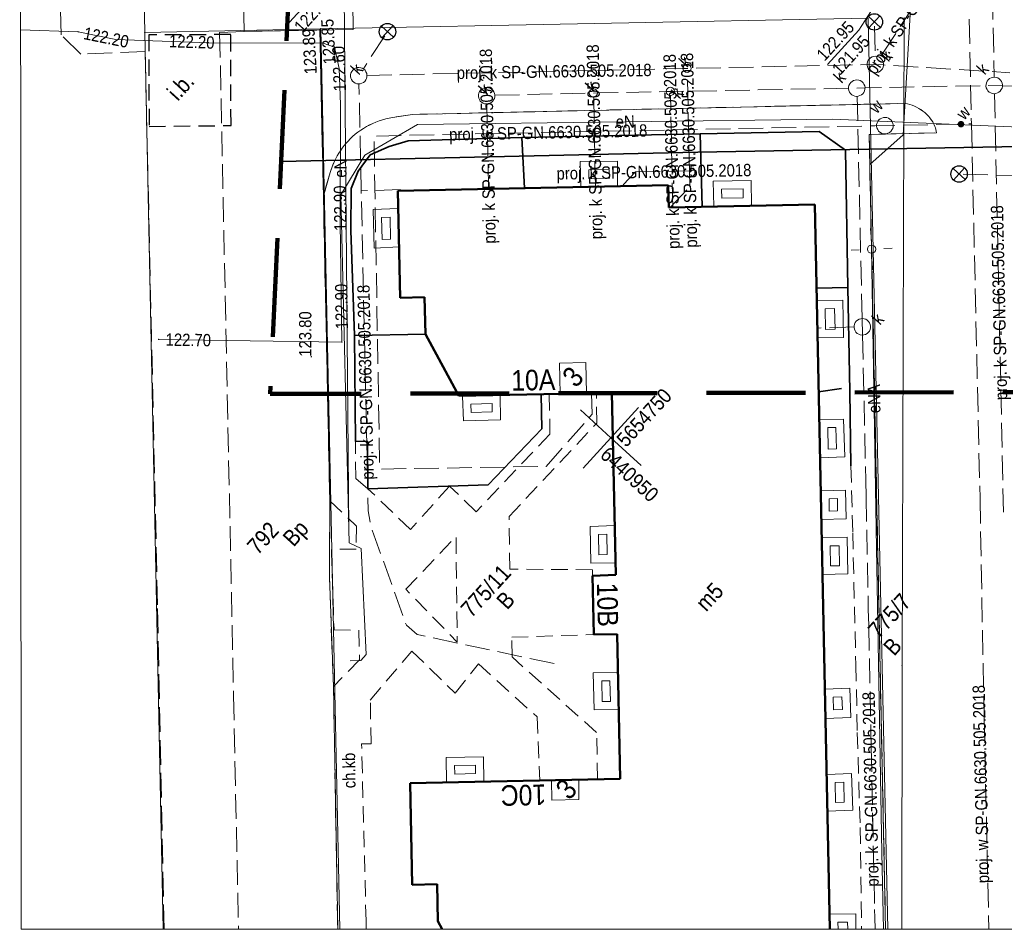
# Model space of a CAD drawing. Header units: metres. Extents: x 0 to 6446955, y 0 to 5658558.
# Tile 124 of 188: x 6441511 to 6441570, y 5654212 to 5654267. Entities that reach past the tile are written whole.
import ezdxf
from ezdxf.enums import TextEntityAlignment as Align

# ---------------------------------------------------------------- set-up
doc = ezdxf.new("R2010")
doc.units = ezdxf.units.M
doc.header["$MEASUREMENT"] = 0
for name, pattern in [('1.0_0.5', [1.5, 1, -0.5]), ('1.5_0.5', [2, 1.5, -0.5]), ('2', [0.9, 0.6, -0.3]), ('219-500', [0]), ('PRZER2-1', [3, 2, -1]), ('PRZER3-1', [4, 3, -1]), ('PTTL', [1.5, 1, -0.5])]:
    doc.linetypes.add(name, pattern=pattern)
doc.layers.get('0').update_dxf_attribs({"color": 2, "linetype": 'CONTINUOUS', "lineweight": 5})
for name, color, linetype, lineweight in [('1ramki', 7, 'PRZER2-1', 18), ('Warstwa 63', 7, 'CONTINUOUS', 0), ('z - kartowanie', 1, 'CONTINUOUS', 5), ('z - MPZT', 121, 'PRZER3-1', 18), ('z - symbole dodatkowe', 1, 'CONTINUOUS', 5)]:
    doc.layers.add(name, color=color, linetype=linetype, lineweight=lineweight)
for name, color, linetype in [('203-punkt graniczny', 7, 'CONTINUOUS'), ('210-oznaczenie konturu użytku gruntowego', 7, 'CONTINUOUS'), ('211-numer działki ewidencyjnej', 7, 'CONTINUOUS'), ('218-kontur użytku gruntowego', 7, 'CONTINUOUS'), ('219-działka ewidencyjna', 7, 'CONTINUOUS'), ('238-Punkt adresowy budynku', 7, 'CONTINUOUS'), ('312-budynek ewidencyjny', 7, 'CONTINUOUS'), ('312-oznaczenie budynku ewidencyjnego-Atr117', 7, 'CONTINUOUS'), ('320-blok - kondygnacja nadziemna', 7, 'CONTINUOUS'), ('320-blok - kondygnacja nadziemna-Atr25', 7, 'CONTINUOUS'), ('chodnik', 7, 'CONTINUOUS'), ('chodnik-Atr17', 7, 'CONTINUOUS'), ('jezdnia', 7, 'CONTINUOUS'), ('krawężnik', 7, 'CONTINUOUS'), ('latarnia', 7, 'CONTINUOUS'), ('ogrodzenie trwałe', 7, 'CONTINUOUS'), ('pikieta sztuczna', 7, 'CONTINUOUS'), ('pikieta sztuczna-Atr2', 7, 'CONTINUOUS'), ('przewód elektroenergetyczny podziemny', 7, 'CONTINUOUS'), ('przewód elektroenergetyczny podziemny-Atr1', 7, 'CONTINUOUS'), ('przewód kanalizacyjny - ob. projektowany', 7, 'CONTINUOUS'), ('przewód kanalizacyjny - ob. projektowany-Atr1', 7, 'CONTINUOUS'), ('przewód telekomunikacyjny podziemny', 7, 'CONTINUOUS'), ('przewód wodociągowy - ob. projektowany', 7, 'CONTINUOUS'), ('przewód wodociągowy - ob. projektowany-Atr1', 7, 'CONTINUOUS'), ('rzedna', 7, 'CONTINUOUS'), ('rzedna-Atr2', 7, 'CONTINUOUS'), ('rzedna-Atr3', 7, 'CONTINUOUS'), ('studnia kanalizacyjna - ob. projektowany', 7, 'CONTINUOUS'), ('studnia kanalizacyjna - ob. projektowany-Atr17', 7, 'CONTINUOUS'), ('taras', 7, 'CONTINUOUS'), ('wodociągowe urządzenie techniczne - ob. projektowany', 7, 'CONTINUOUS'), ('wodociągowe urządzenie techniczne - ob. projektowany-Atr17', 7, 'CONTINUOUS'), ('wylot kanału - ob. projektowany', 7, 'CONTINUOUS'), ('Zakres', 7, 'CONTINUOUS'), ('zasuwa lub zawór - ob. projektowany', 7, 'CONTINUOUS'), ('zasuwa lub zawór - ob. projektowany-Atr17', 7, 'CONTINUOUS')]:
    doc.layers.add(name, color=color, linetype=linetype)
doc.styles.add('MapaZas', font='geodezja.shx', dxfattribs={"width": 0.9})
doc.linetypes.add('902-500', pattern='A,3.75,0,[1,ksztalty.shx,S=0.5,R=0,X=0,Y=0],3.75', length=7.5)
doc.linetypes.add('NLZ', pattern='A,3,-1,[35,msgB.shx,S=0.008,R=0,X=-0.5,Y=0],3', length=7)

# ---------------------------------------------------------------- blocks, each defined once
blk = doc.blocks.new('203')
at = {"linetype": 'Continuous', "lineweight": 0}
h = blk.add_hatch(color=0, dxfattribs=at)
edge = h.paths.add_edge_path()
edge.add_arc((0, 0), 0.045, 0, 360)
blk = doc.blocks.new('PW01')
at = {"linetype": 'Continuous', "lineweight": 13}
h = blk.add_hatch(color=0, dxfattribs=at)
edge = h.paths.add_edge_path()
edge.add_arc((0, 0), 0.045, 0, 360)
blk = doc.blocks.new('SM01')
at = {"color": 0, "linetype": 'Continuous', "lineweight": 13}
for p, q in [((-0.53, 0.531), (-0.883, 0.884)), ((0.531, 0.531), (0.884, 0.884)), ((-0.53, -0.53), (-0.883, -0.883)), ((0.531, -0.53), (0.884, -0.883))]:
    blk.add_line(p, q, dxfattribs=at)
blk.add_circle((0, 0), 0.25, dxfattribs=at)
blk = doc.blocks.new('US15')
at = {"color": 0, "linetype": 'Continuous', "lineweight": 13}
blk.add_circle((0, 0), 0.25, dxfattribs=at)
blk = doc.blocks.new('SUKE')
at = {"color": 0, "linetype": 'Continuous'}
for p, q in [((-0.5, 0), (0.5, 0)), ((0, 0.5), (0, -0.5))]:
    blk.add_line(p, q, dxfattribs=at)
blk.add_circle((-0.001, -0.001), 0.5, dxfattribs=at)
blk = doc.blocks.new('US25')
at = {"linetype": 'Continuous', "lineweight": 0}
h = blk.add_hatch(color=0, dxfattribs=at)
edge = h.paths.add_edge_path()
edge.add_arc((0, 0), 0.2, 0, 360)

msp = doc.modelspace()

# ---------------------------------------------------------------- linework, layer by layer
at = {"color": 0, "lineweight": 13}
for p, q in [((6441546.524, 5654241.7), (6441544.68, 5654243.389)), ((6441546.524, 5654241.7), (6441544.68, 5654243.389)), ((6441544.836, 5654239.856), (6441548.213, 5654243.544)), ((6441544.836, 5654239.856), (6441548.213, 5654243.544)), ((6441544.836, 5654239.856), (6441548.213, 5654243.544)), ((6441544.836, 5654239.856), (6441548.213, 5654243.544)), ((6441548.368, 5654240.012), (6441546.524, 5654241.7)), ((6441548.368, 5654240.012), (6441546.524, 5654241.7))]:
    msp.add_line(p, q, dxfattribs=at)
at = {"layer": '1ramki', "color": 0, "linetype": 'Continuous', "lineweight": 18, "flags": 128}
msp.add_lwpolyline([(6441510.604, 5654351.84), (6441940.534, 5654351.84), (6441940.63, 5654211.832), (6441510.701, 5654211.832)], close=True, dxfattribs=at)
msp.add_lwpolyline([(6441510.604, 5654351.84), (6441940.534, 5654351.84), (6441940.63, 5654211.832), (6441510.701, 5654211.832)], close=True, dxfattribs=at)
at = {"layer": '218-kontur użytku gruntowego', "color": 3, "linetype": 'Continuous', "lineweight": 13, "flags": 128}
for points in [[(6441528.896, 5654266.546), (6441562.169, 5654267.183)], [(6441562.169, 5654267.183), (6441528.896, 5654266.546)]]:
    msp.add_lwpolyline(points, dxfattribs=at)
at = {"layer": '218-kontur użytku gruntowego', "color": 3, "linetype": 'Continuous', "lineweight": 13}
for points in [[(6441530.065, 5654211.832), (6441528.896, 5654266.546)], [(6441528.896, 5654266.546), (6441530.065, 5654211.832)]]:
    msp.add_lwpolyline(points, dxfattribs=at)
at = {"layer": '219-działka ewidencyjna', "color": 3, "linetype": '219-500', "lineweight": 13, "flags": 128}
for points in [[(6441518.204, 5654266.33), (6441518.123, 5654270.24)], [(6441562.169, 5654267.183), (6441528.896, 5654266.546)], [(6441564.347, 5654267.237), (6441564.228, 5654227.85)], [(6441518.204, 5654266.33), (6441528.896, 5654266.546)]]:
    msp.add_lwpolyline(points, dxfattribs=at)
at = {"layer": '219-działka ewidencyjna', "color": 3, "linetype": '219-500', "lineweight": 13}
for points in [[(6441563.364, 5654211.832), (6441562.169, 5654267.183)], [(6441518.204, 5654266.33), (6441519.315, 5654211.832)], [(6441530.065, 5654211.832), (6441528.896, 5654266.546)], [(6441564.228, 5654227.85), (6441564.211, 5654211.832)]]:
    msp.add_lwpolyline(points, dxfattribs=at)
at = {"layer": '312-budynek ewidencyjny', "color": 7, "linetype": 'Continuous', "lineweight": 50, "flags": 128}
for points in [[(6441533.584, 5654256.695), (6441550.01, 5654257.043)], [(6441533.728, 5654250.203), (6441533.584, 5654256.695)], [(6441550.01, 5654257.043), (6441550.056, 5654255.686)], [(6441550.056, 5654255.686), (6441558.916, 5654255.871)], [(6441535.213, 5654250.241), (6441533.728, 5654250.203)], [(6441535.262, 5654247.999), (6441535.213, 5654250.241)], [(6441537.282, 5654244.238), (6441535.262, 5654247.999)], [(6441546.595, 5654244.428), (6441537.282, 5654244.238)], [(6441546.835, 5654233.362), (6441546.595, 5654244.428)], [(6441545.422, 5654233.314), (6441546.835, 5654233.362)], [(6441545.501, 5654229.743), (6441545.422, 5654233.314)], [(6441546.908, 5654229.77), (6441545.501, 5654229.743)], [(6441547.09, 5654220.98), (6441546.908, 5654229.77)], [(6441534.341, 5654220.708), (6441547.09, 5654220.98)], [(6441534.464, 5654214.535), (6441534.341, 5654220.708)], [(6441535.97, 5654214.566), (6441534.464, 5654214.535)], [(6441536.012, 5654212.331), (6441535.97, 5654214.566)]]:
    msp.add_lwpolyline(points, dxfattribs=at)
at = {"layer": '312-budynek ewidencyjny', "color": 7, "linetype": 'Continuous', "lineweight": 50}
for points in [[(6441558.916, 5654255.871), (6441559.839, 5654211.832)], [(6441536.28, 5654211.832), (6441536.012, 5654212.331)]]:
    msp.add_lwpolyline(points, dxfattribs=at)
at = {"layer": '320-blok - kondygnacja nadziemna', "color": 7, "linetype": 'Continuous', "lineweight": 13, "flags": 128}
for points in [[(6441545.007, 5654246.262), (6441543.416, 5654246.228), (6441543.456, 5654244.361), (6441545.047, 5654244.396)], [(6441544.573, 5654220.926), (6441542.925, 5654220.888), (6441542.95, 5654219.686), (6441544.591, 5654219.716)]]:
    msp.add_lwpolyline(points, close=True, dxfattribs=at)
at = {"layer": 'chodnik', "color": 7, "linetype": '1.0_0.5', "lineweight": 13}
for points in [[(6441563.221, 5654211.832), (6441562.226, 5654260.122), (6441566.319, 5654260.225), (6441566.301, 5654260.323), (6441566.282, 5654260.421), (6441566.25, 5654260.519), (6441566.217, 5654260.616), (6441566.178, 5654260.707), (6441566.138, 5654260.797), (6441566.085, 5654260.887), (6441566.039, 5654260.97), (6441565.918, 5654261.134), (6441565.851, 5654261.209), (6441565.784, 5654261.284), (6441565.71, 5654261.352), (6441565.6, 5654261.453), (6441565.482, 5654261.547), (6441565.307, 5654261.666), (6441565.235, 5654261.706), (6441565.111, 5654261.778), (6441564.974, 5654261.85), (6441564.83, 5654261.9), (6441564.693, 5654261.944), (6441564.557, 5654261.987), (6441564.407, 5654262.016), (6441534.476, 5654261.342), (6441533.26, 5654261.154), (6441533.049, 5654261.116), (6441532.846, 5654261.072), (6441532.643, 5654261.013), (6441532.448, 5654260.948), (6441532.246, 5654260.875), (6441532.058, 5654260.789), (6441531.899, 5654260.719), (6441531.684, 5654260.603), (6441531.505, 5654260.496), (6441531.326, 5654260.389), (6441531.154, 5654260.261), (6441530.99, 5654260.141), (6441530.833, 5654259.999), (6441530.677, 5654259.858), (6441530.555, 5654259.725), (6441530.427, 5654259.585), (6441530.313, 5654259.445), (6441530.206, 5654259.299), (6441530.1, 5654259.139), (6441530, 5654258.986), (6441529.901, 5654258.833), (6441529.836, 5654258.702), (6441529.738, 5654258.507), (6441529.661, 5654258.334), (6441529.59, 5654258.168), (6441529.527, 5654257.995), (6441529.471, 5654257.816), (6441529.061, 5654256.375), (6441529.452, 5654237.862), (6441531.062, 5654236.334), (6441531.06, 5654234.925), (6441529.546, 5654234.915), (6441529.712, 5654230.031), (6441531.22, 5654230.006), (6441531.257, 5654228.21), (6441529.672, 5654226.583), (6441529.929, 5654211.832)], [(6441531.661, 5654211.832), (6441531.652, 5654212.323), (6441531.383, 5654223.091), (6441531.956, 5654223.095), (6441531.91, 5654225.754), (6441534.44, 5654228.739), (6441537.065, 5654226.186), (6441538.481, 5654227.955), (6441542.041, 5654224.735), (6441542.211, 5654220.878), (6441545.719, 5654220.948), (6441545.664, 5654223.791), (6441540.522, 5654228.377), (6441540.504, 5654229.573), (6441545.501, 5654229.743), (6441545.422, 5654233.314), (6441545.405, 5654233.681), (6441540.386, 5654233.708), (6441540.344, 5654236.905), (6441545.679, 5654242.583), (6441545.647, 5654244.415), (6441545.047, 5654244.396), (6441543.456, 5654244.361), (6441542.784, 5654244.353), (6441542.827, 5654241.913), (6441538.335, 5654237.199), (6441536.73, 5654238.763), (6441534.355, 5654236.125), (6441531.769, 5654238.601), (6441531.026, 5654239.227), (6441531.013, 5654241.463), (6441530.956, 5654247.901), (6441530.724, 5654254.297), (6441530.753, 5654256.832), (6441531.18, 5654257.905), (6441531.908, 5654258.893), (6441533.047, 5654259.396), (6441534.207, 5654259.744), (6441541.113, 5654259.942), (6441551.947, 5654260.165), (6441559.188, 5654260.3), (6441560.795, 5654259.167), (6441560.937, 5654250.822), (6441561.051, 5654244.52), (6441561.117, 5654239.986), (6441561.225, 5654235.928), (6441561.415, 5654227.903), (6441561.504, 5654223.795), (6441561.681, 5654218.02), (6441561.768, 5654211.832)]]:
    msp.add_lwpolyline(points, dxfattribs=at)
at = {"layer": 'chodnik', "color": 7, "linetype": '1.0_0.5', "lineweight": 13, "flags": 128}
msp.add_lwpolyline([(6441534.077, 5654232.489), (6441537.12, 5654235.709), (6441537.19, 5654229.285)], close=True, dxfattribs=at)
at = {"layer": 'jezdnia', "color": 7, "linetype": '1.5_0.5', "lineweight": 13}
for points in [[(6441524.138, 5654271.39), (6441524.252, 5654266.391), (6441528.842, 5654266.473), (6441529.061, 5654256.375), (6441529.471, 5654257.816), (6441529.59, 5654258.168), (6441529.738, 5654258.507), (6441529.836, 5654258.702), (6441529.901, 5654258.833), (6441530, 5654258.986), (6441530.1, 5654259.139), (6441530.206, 5654259.299), (6441530.313, 5654259.445), (6441530.427, 5654259.585), (6441530.555, 5654259.725), (6441530.677, 5654259.858), (6441530.833, 5654259.999), (6441530.99, 5654260.141), (6441531.154, 5654260.261), (6441531.326, 5654260.389), (6441531.505, 5654260.496), (6441531.684, 5654260.603), (6441531.899, 5654260.719), (6441532.058, 5654260.789), (6441532.246, 5654260.875), (6441532.448, 5654260.948), (6441532.643, 5654261.013), (6441532.846, 5654261.072), (6441533.049, 5654261.116), (6441533.26, 5654261.154), (6441534.476, 5654261.342), (6441564.407, 5654262.016), (6441564.557, 5654261.987), (6441564.693, 5654261.944), (6441564.83, 5654261.9), (6441564.974, 5654261.85), (6441565.111, 5654261.778), (6441565.235, 5654261.706), (6441565.358, 5654261.633), (6441565.482, 5654261.547), (6441565.6, 5654261.453), (6441565.71, 5654261.352), (6441565.784, 5654261.284), (6441565.851, 5654261.209), (6441565.918, 5654261.134), (6441566.001, 5654261.018), (6441566.085, 5654260.887), (6441566.138, 5654260.797), (6441566.178, 5654260.707), (6441566.217, 5654260.616), (6441566.25, 5654260.519), (6441566.282, 5654260.421), (6441566.301, 5654260.323), (6441566.319, 5654260.225), (6441562.226, 5654260.122), (6441563.221, 5654211.832)], [(6441519.376, 5654211.832), (6441518.978, 5654231.547), (6441518.227, 5654265.156), (6441514.312, 5654265.012), (6441513.121, 5654266.184), (6441513.039, 5654270.137), (6441510.661, 5654270.085)], [(6441529.672, 5654226.583), (6441529.422, 5654233.239), (6441529.452, 5654237.862), (6441529.061, 5654256.375), (6441528.842, 5654266.473), (6441524.252, 5654266.391), (6441522.755, 5654266.311), (6441523.602, 5654226.039), (6441523.901, 5654211.832)], [(6441529.929, 5654211.832), (6441529.672, 5654226.583)]]:
    msp.add_lwpolyline(points, dxfattribs=at)
at = {"layer": 'krawężnik', "color": 7, "linetype": 'Continuous', "lineweight": 13}
for points in [[(6441524.138, 5654271.39), (6441524.252, 5654266.391), (6441528.842, 5654266.473), (6441529.061, 5654256.375), (6441529.471, 5654257.816), (6441529.527, 5654257.995), (6441529.59, 5654258.168), (6441529.661, 5654258.334), (6441529.738, 5654258.507), (6441529.816, 5654258.666), (6441529.901, 5654258.833), (6441530, 5654258.986), (6441530.1, 5654259.139), (6441530.206, 5654259.299), (6441530.313, 5654259.445), (6441530.427, 5654259.585), (6441530.555, 5654259.725), (6441530.677, 5654259.858), (6441530.833, 5654259.999), (6441530.99, 5654260.141), (6441531.154, 5654260.261), (6441531.326, 5654260.389), (6441531.505, 5654260.496), (6441531.684, 5654260.603), (6441531.871, 5654260.703), (6441532.058, 5654260.789), (6441532.246, 5654260.875), (6441532.448, 5654260.948), (6441532.643, 5654261.013), (6441532.846, 5654261.072), (6441533.049, 5654261.116), (6441533.26, 5654261.154), (6441534.476, 5654261.342), (6441564.407, 5654262.016), (6441564.557, 5654261.987), (6441564.693, 5654261.944), (6441564.83, 5654261.9), (6441564.974, 5654261.85), (6441565.111, 5654261.778), (6441565.235, 5654261.706), (6441565.358, 5654261.633), (6441565.482, 5654261.547), (6441565.6, 5654261.453), (6441565.71, 5654261.352), (6441565.784, 5654261.284), (6441565.851, 5654261.209), (6441565.918, 5654261.134), (6441565.978, 5654261.052), (6441566.039, 5654260.97), (6441566.085, 5654260.887), (6441566.138, 5654260.797), (6441566.178, 5654260.707), (6441566.217, 5654260.616), (6441566.25, 5654260.519), (6441566.282, 5654260.421), (6441566.301, 5654260.323), (6441566.319, 5654260.225), (6441562.226, 5654260.122), (6441563.221, 5654211.832)], [(6441529.061, 5654256.375), (6441529.452, 5654237.862), (6441529.422, 5654233.239), (6441529.672, 5654226.583), (6441529.929, 5654211.832)]]:
    msp.add_lwpolyline(points, dxfattribs=at)
at = {"layer": 'ogrodzenie trwałe', "color": 7, "linetype": '902-500', "lineweight": 35, "flags": 128}
for points in [[(6441541.113, 5654259.942), (6441551.947, 5654260.165)], [(6441551.947, 5654260.165), (6441559.188, 5654260.3), (6441560.795, 5654259.167), (6441560.937, 5654250.822)], [(6441551.947, 5654260.165), (6441552.086, 5654255.726)], [(6441535.262, 5654247.999), (6441530.956, 5654247.901), (6441530.724, 5654254.297), (6441530.753, 5654256.832), (6441531.18, 5654257.905), (6441531.908, 5654258.893), (6441533.047, 5654259.396), (6441534.207, 5654259.744), (6441541.113, 5654259.942)], [(6441541.113, 5654259.942), (6441541.277, 5654256.864)], [(6441560.937, 5654250.822), (6441559.02, 5654250.787)], [(6441560.937, 5654250.822), (6441561.051, 5654244.52)], [(6441542.289, 5654244.331), (6441542.325, 5654242.237), (6441539.07, 5654238.845), (6441531.769, 5654238.601), (6441531.734, 5654241.481), (6441531.013, 5654241.463), (6441530.956, 5654247.901)], [(6441560.548, 5654244.696), (6441559.149, 5654244.486)], [(6441561.051, 5654244.52), (6441561.117, 5654239.986)]]:
    msp.add_lwpolyline(points, dxfattribs=at)
at = {"layer": 'przewód elektroenergetyczny podziemny', "color": 1, "linetype": 'Continuous', "lineweight": 13}
for points in [[(6441535.822, 5654271.593), (6441538.184, 5654268.427), (6441560.516, 5654268.576), (6441560.564, 5654271.161), (6441564.934, 5654271.255), (6441564.3, 5654260.107), (6441562.271, 5654258.291), (6441562.37, 5654253.157), (6441562.675, 5654234.98), (6441563.002, 5654216.471), (6441563.091, 5654211.832)], [(6441510.663, 5654266.487), (6441514.153, 5654266.364), (6441516.439, 5654265.898), (6441522.068, 5654265.693), (6441529.055, 5654265.668), (6441529.737, 5654265.436), (6441530.014, 5654264.139), (6441530.09, 5654261.941), (6441530.086, 5654254.785), (6441530.18, 5654247.513), (6441519.047, 5654247.674)]]:
    msp.add_lwpolyline(points, dxfattribs=at)
at = {"layer": 'przewód elektroenergetyczny podziemny', "color": 1, "linetype": 'Continuous', "lineweight": 13, "flags": 128}
msp.add_lwpolyline([(6441577.485, 5654260.306), (6441560.019, 5654261.058), (6441534.779, 5654260.725), (6441531.57, 5654258.864), (6441530.112, 5654256.457), (6441530.633, 5654235.303), (6441531.349, 5654234.959), (6441531.668, 5654228.525), (6441531.344, 5654228.171), (6441530.687, 5654228.135)], dxfattribs=at)
at = {"layer": 'przewód kanalizacyjny - ob. projektowany', "color": 34, "linetype": '1.5_0.5', "lineweight": 13, "flags": 128}
for points in [[(6441569.217, 5654292.606), (6441569.822, 5654263.606)], [(6441567.135, 5654271.274), (6441562.876, 5654264.801)], [(6441562.544, 5654266.705), (6441562.589, 5654264.887)], [(6441532.786, 5654266.116), (6441531.487, 5654264.119)], [(6441531.71, 5654263.711), (6441550.915, 5654264.133), (6441551.41, 5654264.14), (6441562.102, 5654264.371), (6441563.101, 5654264.351), (6441570.773, 5654263.875)], [(6441551.303, 5654257.907), (6441551.174, 5654263.882)], [(6441543.073, 5654227.98), (6441534.757, 5654229.737), (6441534.102, 5654230.31), (6441531.956, 5654236.288), (6441531.786, 5654237.257), (6441531.361, 5654256.696), (6441531.223, 5654263.208)], [(6441539.471, 5654262.503), (6441545.22, 5654262.636), (6441545.722, 5654262.651), (6441549.887, 5654262.728), (6441550.396, 5654262.737), (6441560.976, 5654262.934), (6441561.973, 5654262.956), (6441569.328, 5654263.096), (6441570.334, 5654263.084), (6441578.838, 5654262.673), (6441579.816, 5654262.659), (6441590.818, 5654262.903), (6441591.815, 5654262.926), (6441600.741, 5654263.065), (6441601.746, 5654263.08), (6441617.913, 5654263.382), (6441618.422, 5654262.902), (6441618.676, 5654249.6), (6441618.684, 5654248.602), (6441618.755, 5654239.751), (6441618.764, 5654238.753), (6441618.807, 5654231.677), (6441618.814, 5654231.182), (6441618.863, 5654224.304), (6441618.864, 5654223.802), (6441618.936, 5654213.96), (6441618.435, 5654213.442), (6441614.086, 5654213.357)], [(6441569.845, 5654262.609), (6441570.385, 5654237.181)], [(6441539.092, 5654256.817), (6441538.991, 5654261.994)], [(6441545.59, 5654256.955), (6441545.485, 5654262.393)], [(6441550.289, 5654255.689), (6441550.146, 5654262.478)], [(6441547.271, 5654257.057), (6441548.021, 5654257.847)], [(6441548.021, 5654257.847), (6441551.303, 5654257.907)], [(6441551.324, 5654256.952), (6441551.303, 5654257.907)], [(6441567.945, 5654257.706), (6441570.906, 5654257.638)], [(6441533.735, 5654256.786), (6441531.361, 5654256.696)], [(6441550.106, 5654255.667), (6441551.324, 5654256.952)], [(6441561.311, 5654248.432), (6441559.077, 5654248.362)]]:
    msp.add_lwpolyline(points, dxfattribs=at)
at = {"layer": 'przewód kanalizacyjny - ob. projektowany', "color": 34, "linetype": '1.5_0.5', "lineweight": 13}
msp.add_lwpolyline([(6441561.493, 5654262.447), (6441561.798, 5654248.949), (6441561.828, 5654247.945), (6441562.012, 5654239.098), (6441562.035, 5654238.101), (6441562.173, 5654231.277), (6441562.195, 5654230.28), (6441562.335, 5654223.902), (6441562.351, 5654222.898), (6441562.558, 5654213.04), (6441562.573, 5654212.538), (6441562.588, 5654211.832)], dxfattribs=at)
at = {"layer": 'przewód telekomunikacyjny podziemny', "color": 30, "linetype": 'Continuous', "lineweight": 13, "flags": 128}
msp.add_lwpolyline([(6441530.601, 5654235.874), (6441530.596, 5654236.15), (6441530.317, 5654268.661), (6441530.432, 5654269.275)], dxfattribs=at)
at = {"layer": 'przewód wodociągowy - ob. projektowany', "color": 5, "linetype": '1.5_0.5', "lineweight": 13}
msp.add_lwpolyline([(6441567.705, 5654295.116), (6441568.44, 5654260.764), (6441568.962, 5654237.996), (6441569.207, 5654224.714), (6441569.21, 5654224.658), (6441569.499, 5654211.832)], dxfattribs=at)
at = {"layer": 'przewód wodociągowy - ob. projektowany', "color": 5, "linetype": '1.5_0.5', "lineweight": 13, "flags": 128}
msp.add_lwpolyline([(6441545.351, 5654244.388), (6441545.386, 5654243.122), (6441542.595, 5654239.956), (6441532.481, 5654239.793), (6441532.134, 5654260.028), (6441562.577, 5654260.654), (6441563.779, 5654260.679), (6441567.584, 5654260.748), (6441568.058, 5654260.761), (6441568.44, 5654260.764)], dxfattribs=at)
at = {"layer": 'rzedna-Atr2', "color": 30, "lineweight": 13, "flags": 128}
msp.add_lwpolyline([(6441530.432, 5654269.275), (6441528.879, 5654269.015), (6441526.995, 5654266.958)], dxfattribs=at)
at = {"layer": 'rzedna-Atr2', "color": 7, "lineweight": 13, "flags": 128}
msp.add_lwpolyline([(6441563.599, 5654269.603), (6441561.592, 5654266.464), (6441559.687, 5654264.383)], dxfattribs=at)
at = {"layer": 'studnia kanalizacyjna - ob. projektowany', "color": 34, "linetype": 'Continuous', "lineweight": 13, "flags": 128}
for points in [[(6441562.584, 5654263.875), (6441562.477, 5654263.892), (6441562.384, 5654263.923), (6441562.297, 5654263.976), (6441562.215, 5654264.05), (6441562.162, 5654264.14), (6441562.115, 5654264.237), (6441562.097, 5654264.335), (6441562.099, 5654264.441), (6441562.123, 5654264.541), (6441562.168, 5654264.635), (6441562.235, 5654264.723), (6441562.31, 5654264.79), (6441562.407, 5654264.837), (6441562.505, 5654264.87), (6441562.611, 5654264.881), (6441562.717, 5654264.865), (6441562.811, 5654264.834), (6441562.898, 5654264.781), (6441562.979, 5654264.706), (6441563.033, 5654264.617), (6441563.079, 5654264.52), (6441563.098, 5654264.421), (6441563.096, 5654264.315), (6441563.072, 5654264.215), (6441563.026, 5654264.121), (6441562.959, 5654264.033), (6441562.884, 5654263.966), (6441562.787, 5654263.919), (6441562.69, 5654263.887)], [(6441531.301, 5654263.205), (6441531.195, 5654263.193), (6441531.088, 5654263.21), (6441530.995, 5654263.241), (6441530.908, 5654263.294), (6441530.827, 5654263.368), (6441530.773, 5654263.458), (6441530.726, 5654263.555), (6441530.708, 5654263.653), (6441530.71, 5654263.759), (6441530.734, 5654263.859), (6441530.78, 5654263.953), (6441530.846, 5654264.041), (6441530.921, 5654264.108), (6441531.018, 5654264.155), (6441531.116, 5654264.188), (6441531.222, 5654264.199), (6441531.329, 5654264.183), (6441531.422, 5654264.152), (6441531.509, 5654264.099), (6441531.59, 5654264.024), (6441531.644, 5654263.935), (6441531.691, 5654263.838), (6441531.709, 5654263.74), (6441531.707, 5654263.633), (6441531.683, 5654263.533), (6441531.637, 5654263.439), (6441531.57, 5654263.351), (6441531.496, 5654263.284), (6441531.399, 5654263.237)], [(6441561.564, 5654262.45), (6441561.458, 5654262.438), (6441561.351, 5654262.455), (6441561.258, 5654262.486), (6441561.171, 5654262.539), (6441561.09, 5654262.613), (6441561.036, 5654262.703), (6441560.989, 5654262.8), (6441560.971, 5654262.898), (6441560.973, 5654263.004), (6441560.997, 5654263.104), (6441561.043, 5654263.198), (6441561.109, 5654263.286), (6441561.184, 5654263.353), (6441561.281, 5654263.4), (6441561.379, 5654263.433), (6441561.485, 5654263.444), (6441561.592, 5654263.428), (6441561.685, 5654263.397), (6441561.772, 5654263.344), (6441561.853, 5654263.27), (6441561.907, 5654263.18), (6441561.954, 5654263.083), (6441561.972, 5654262.985), (6441561.97, 5654262.878), (6441561.946, 5654262.778), (6441561.9, 5654262.684), (6441561.834, 5654262.596), (6441561.759, 5654262.529), (6441561.662, 5654262.483)], [(6441569.916, 5654262.613), (6441569.81, 5654262.601), (6441569.703, 5654262.617), (6441569.61, 5654262.649), (6441569.523, 5654262.701), (6441569.441, 5654262.776), (6441569.388, 5654262.865), (6441569.341, 5654262.962), (6441569.323, 5654263.061), (6441569.325, 5654263.167), (6441569.349, 5654263.267), (6441569.394, 5654263.361), (6441569.461, 5654263.449), (6441569.536, 5654263.516), (6441569.633, 5654263.563), (6441569.731, 5654263.595), (6441569.837, 5654263.607), (6441569.943, 5654263.591), (6441570.037, 5654263.559), (6441570.124, 5654263.507), (6441570.205, 5654263.432), (6441570.259, 5654263.343), (6441570.306, 5654263.246), (6441570.324, 5654263.147), (6441570.322, 5654263.041), (6441570.298, 5654262.941), (6441570.252, 5654262.847), (6441570.185, 5654262.759), (6441570.11, 5654262.692), (6441570.013, 5654262.645)], [(6441538.964, 5654261.978), (6441538.857, 5654261.995), (6441538.763, 5654262.026), (6441538.676, 5654262.079), (6441538.595, 5654262.153), (6441538.541, 5654262.243), (6441538.495, 5654262.34), (6441538.476, 5654262.438), (6441538.479, 5654262.544), (6441538.503, 5654262.644), (6441538.548, 5654262.738), (6441538.615, 5654262.826), (6441538.69, 5654262.893), (6441538.787, 5654262.94), (6441538.884, 5654262.973), (6441538.99, 5654262.984), (6441539.097, 5654262.968), (6441539.19, 5654262.937), (6441539.278, 5654262.884), (6441539.359, 5654262.81), (6441539.412, 5654262.72), (6441539.459, 5654262.623), (6441539.478, 5654262.525), (6441539.475, 5654262.418), (6441539.451, 5654262.318), (6441539.406, 5654262.224), (6441539.339, 5654262.136), (6441539.264, 5654262.069), (6441539.167, 5654262.023), (6441539.069, 5654261.99)], [(6441561.898, 5654247.948), (6441561.793, 5654247.936), (6441561.686, 5654247.953), (6441561.592, 5654247.984), (6441561.505, 5654248.037), (6441561.424, 5654248.111), (6441561.371, 5654248.201), (6441561.324, 5654248.298), (6441561.305, 5654248.396), (6441561.308, 5654248.502), (6441561.332, 5654248.602), (6441561.377, 5654248.696), (6441561.444, 5654248.784), (6441561.519, 5654248.851), (6441561.616, 5654248.898), (6441561.714, 5654248.931), (6441561.819, 5654248.942), (6441561.926, 5654248.926), (6441562.019, 5654248.895), (6441562.107, 5654248.842), (6441562.188, 5654248.768), (6441562.241, 5654248.678), (6441562.288, 5654248.581), (6441562.307, 5654248.483), (6441562.304, 5654248.376), (6441562.28, 5654248.276), (6441562.235, 5654248.182), (6441562.168, 5654248.094), (6441562.093, 5654248.027), (6441561.996, 5654247.98)]]:
    msp.add_lwpolyline(points, close=True, dxfattribs=at)
at = {"layer": 'taras', "color": 0, "lineweight": 13}
for p, q in [((6441544.667, 5654258.478), (6441546.931, 5654258.493)), ((6441544.707, 5654256.937), (6441544.667, 5654258.478)), ((6441546.931, 5654258.493), (6441546.941, 5654256.979)), ((6441545.18, 5654257.981), (6441546.435, 5654257.99)), ((6441545.194, 5654257.446), (6441545.18, 5654257.981)), ((6441546.435, 5654257.99), (6441546.438, 5654257.469)), ((6441546.438, 5654257.469), (6441545.194, 5654257.446)), ((6441552.753, 5654257.284), (6441555.052, 5654257.322)), ((6441552.778, 5654255.742), (6441552.753, 5654257.284)), ((6441555.052, 5654257.322), (6441555.084, 5654255.787)), ((6441546.941, 5654256.979), (6441544.707, 5654256.937)), ((6441553.261, 5654256.792), (6441554.562, 5654256.814)), ((6441553.27, 5654256.252), (6441553.261, 5654256.792)), ((6441554.562, 5654256.814), (6441554.573, 5654256.277)), ((6441554.573, 5654256.277), (6441553.27, 5654256.252)), ((6441532.084, 5654255.56), (6441533.603, 5654255.62)), ((6441532.137, 5654253.219), (6441532.084, 5654255.56)), ((6441533.603, 5654255.62), (6441533.656, 5654253.293)), ((6441555.084, 5654255.787), (6441552.778, 5654255.742)), ((6441532.595, 5654255.08), (6441533.114, 5654255.1)), ((6441532.625, 5654253.744), (6441532.595, 5654255.08)), ((6441533.114, 5654255.1), (6441533.145, 5654253.769)), ((6441533.145, 5654253.769), (6441532.625, 5654253.744)), ((6441533.656, 5654253.293), (6441532.137, 5654253.219)), ((6441559.032, 5654250.03), (6441560.616, 5654250.057)), ((6441559.082, 5654247.774), (6441559.032, 5654250.03)), ((6441560.616, 5654250.057), (6441560.659, 5654247.794)), ((6441559.543, 5654249.539), (6441560.126, 5654249.549)), ((6441559.571, 5654248.28), (6441559.543, 5654249.539)), ((6441560.126, 5654249.549), (6441560.15, 5654248.288)), ((6441560.15, 5654248.288), (6441559.571, 5654248.28)), ((6441560.659, 5654247.794), (6441559.082, 5654247.774)), ((6441537.509, 5654244.233), (6441539.807, 5654244.285)), ((6441537.568, 5654242.728), (6441537.509, 5654244.233)), ((6441539.807, 5654244.285), (6441539.83, 5654242.786)), ((6441538.028, 5654243.745), (6441539.315, 5654243.774)), ((6441538.048, 5654243.241), (6441538.028, 5654243.745)), ((6441539.315, 5654243.774), (6441539.323, 5654243.273)), ((6441539.83, 5654242.786), (6441537.568, 5654242.728)), ((6441539.323, 5654243.273), (6441538.048, 5654243.241)), ((6441559.195, 5654242.803), (6441560.673, 5654242.833)), ((6441559.24, 5654240.484), (6441559.195, 5654242.803)), ((6441560.673, 5654242.833), (6441560.746, 5654240.529)), ((6441559.704, 5654242.314), (6441560.189, 5654242.323)), ((6441559.73, 5654240.999), (6441559.704, 5654242.314)), ((6441560.189, 5654242.323), (6441560.23, 5654241.014)), ((6441560.23, 5654241.014), (6441559.73, 5654240.999)), ((6441560.746, 5654240.529), (6441559.24, 5654240.484)), ((6441559.28, 5654238.468), (6441560.785, 5654238.514)), ((6441559.314, 5654236.729), (6441559.28, 5654238.468)), ((6441559.789, 5654237.983), (6441560.295, 5654237.999)), ((6441559.804, 5654237.244), (6441559.789, 5654237.983)), ((6441560.295, 5654237.999), (6441560.31, 5654237.259)), ((6441560.785, 5654238.514), (6441560.819, 5654236.774)), ((6441560.31, 5654237.259), (6441559.804, 5654237.244)), ((6441545.261, 5654236.308), (6441546.774, 5654236.36)), ((6441545.31, 5654234.081), (6441545.261, 5654236.308)), ((6441546.774, 5654236.36), (6441546.824, 5654234.105)), ((6441560.819, 5654236.774), (6441559.314, 5654236.729)), ((6441545.772, 5654235.825), (6441546.285, 5654235.843)), ((6441545.799, 5654234.588), (6441545.772, 5654235.825)), ((6441546.285, 5654235.843), (6441546.313, 5654234.597)), ((6441559.335, 5654235.611), (6441560.89, 5654235.652)), ((6441559.39, 5654233.391), (6441559.335, 5654235.611)), ((6441560.89, 5654235.652), (6441560.938, 5654233.438)), ((6441559.847, 5654235.124), (6441560.401, 5654235.139)), ((6441559.877, 5654233.906), (6441559.847, 5654235.124)), ((6441560.401, 5654235.139), (6441560.427, 5654233.923)), ((6441546.313, 5654234.597), (6441545.799, 5654234.588)), ((6441546.824, 5654234.105), (6441545.31, 5654234.081)), ((6441560.427, 5654233.923), (6441559.877, 5654233.906)), ((6441560.938, 5654233.438), (6441559.39, 5654233.391)), ((6441545.462, 5654227.406), (6441546.961, 5654227.443)), ((6441545.512, 5654225.164), (6441545.462, 5654227.406)), ((6441546.961, 5654227.443), (6441547.011, 5654225.188)), ((6441545.973, 5654226.918), (6441546.472, 5654226.931)), ((6441546.001, 5654225.672), (6441545.973, 5654226.918)), ((6441546.472, 5654226.931), (6441546.5, 5654225.68)), ((6441559.534, 5654226.426), (6441561.054, 5654226.472)), ((6441559.57, 5654224.644), (6441559.534, 5654226.426)), ((6441561.054, 5654226.472), (6441561.111, 5654224.698)), ((6441546.5, 5654225.68), (6441546.001, 5654225.672)), ((6441560.044, 5654225.941), (6441560.57, 5654225.957)), ((6441560.06, 5654225.161), (6441560.044, 5654225.941)), ((6441560.57, 5654225.957), (6441560.595, 5654225.18)), ((6441547.011, 5654225.188), (6441545.512, 5654225.164)), ((6441560.595, 5654225.18), (6441560.06, 5654225.161)), ((6441561.111, 5654224.698), (6441559.57, 5654224.644)), ((6441536.516, 5654222.269), (6441538.793, 5654222.313)), ((6441536.547, 5654220.749), (6441536.516, 5654222.269)), ((6441538.793, 5654222.313), (6441538.817, 5654220.799)), ((6441537.026, 5654221.779), (6441538.301, 5654221.804)), ((6441537.037, 5654221.26), (6441537.026, 5654221.779)), ((6441538.309, 5654221.288), (6441537.037, 5654221.26)), ((6441538.301, 5654221.804), (6441538.309, 5654221.288)), ((6441559.643, 5654221.228), (6441561.161, 5654221.302)), ((6441559.691, 5654219.015), (6441559.643, 5654221.228)), ((6441561.161, 5654221.302), (6441561.224, 5654219.061)), ((6441538.817, 5654220.799), (6441536.547, 5654220.749)), ((6441560.153, 5654220.753), (6441560.676, 5654220.778)), ((6441560.18, 5654219.53), (6441560.153, 5654220.753)), ((6441560.676, 5654220.778), (6441560.711, 5654219.546)), ((6441560.711, 5654219.546), (6441560.18, 5654219.53)), ((6441561.224, 5654219.061), (6441559.691, 5654219.015)), ((6441559.818, 5654212.757), (6441561.417, 5654212.771)), ((6441559.838, 5654211.832), (6441559.818, 5654212.757)), ((6441560.329, 5654212.261), (6441560.918, 5654212.266)), ((6441560.338, 5654211.843), (6441560.329, 5654212.261)), ((6441560.918, 5654212.266), (6441560.92, 5654211.83)), ((6441561.417, 5654212.771), (6441561.42, 5654211.832)), ((6441559.838, 5654211.832), (6441560.088, 5654211.838)), ((6441560.338, 5654211.843), (6441560.088, 5654211.838)), ((6441560.92, 5654211.83), (6441561.17, 5654211.831)), ((6441561.42, 5654211.832), (6441561.17, 5654211.831))]:
    msp.add_line(p, q, dxfattribs=at)
at = {"layer": 'wodociągowe urządzenie techniczne - ob. projektowany', "color": 5, "linetype": 'Continuous', "lineweight": 13, "flags": 128}
msp.add_lwpolyline([(6441563.165, 5654260.156), (6441563.059, 5654260.173), (6441562.965, 5654260.204), (6441562.878, 5654260.257), (6441562.797, 5654260.331), (6441562.743, 5654260.421), (6441562.697, 5654260.518), (6441562.678, 5654260.616), (6441562.68, 5654260.723), (6441562.704, 5654260.823), (6441562.75, 5654260.917), (6441562.817, 5654261.005), (6441562.892, 5654261.072), (6441562.989, 5654261.118), (6441563.086, 5654261.151), (6441563.192, 5654261.163), (6441563.299, 5654261.146), (6441563.392, 5654261.115), (6441563.479, 5654261.062), (6441563.561, 5654260.988), (6441563.614, 5654260.898), (6441563.661, 5654260.801), (6441563.679, 5654260.703), (6441563.677, 5654260.597), (6441563.653, 5654260.496), (6441563.608, 5654260.402), (6441563.541, 5654260.315), (6441563.466, 5654260.248), (6441563.369, 5654260.201), (6441563.271, 5654260.168)], close=True, dxfattribs=at)
at = {"layer": 'z - kartowanie', "color": 18, "linetype": 'Continuous', "true_color": 0x000000}
msp.add_lwpolyline([(6441530.862, 5654266.509), (6441530.799, 5654271.456), (6441524.138, 5654271.39), (6441524.252, 5654266.391), (6441530.862, 5654266.509)], dxfattribs=at)
at = {"layer": 'z - MPZT', "linetype": 'NLZ', "lineweight": 35}
msp.add_lwpolyline([(6441526.484, 5654258.475), (6441551.815, 5654259.057), (6441636.107, 5654260.52)], dxfattribs=at)
at = {"layer": 'z - symbole dodatkowe', "color": 8, "linetype": 'PTTL', "lineweight": 30}
msp.add_lwpolyline([(6441518.467, 5654260.618), (6441523.445, 5654260.669), (6441523.432, 5654266.191), (6441518.447, 5654266.18), (6441518.467, 5654260.618)], dxfattribs=at)
at = {"layer": 'Zakres', "color": 221, "linetype": '2', "lineweight": 100, "ltscale": 10, "flags": 128}
msp.add_lwpolyline([(6441936.582, 5654238.477), (6441935.717, 5654314.845), (6441872.503, 5654315.819), (6441809.024, 5654311.26), (6441528.91, 5654310.408), (6441525.825, 5654244.356), (6441801.954, 5654245.032), (6441838.027, 5654231.134)], close=True, dxfattribs=at)

# ---------------------------------------------------------------- block references
at = {"layer": '203-punkt graniczny', "color": 3, "linetype": 'Continuous', "lineweight": 13, "rotation": 47.52228373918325}
for p in [(6441518.204, 5654266.33), (6441528.896, 5654266.546), (6441564.228, 5654227.85)]:
    msp.add_blockref('203', p, dxfattribs=at)
at = {"layer": 'latarnia', "color": 7, "linetype": 'Continuous', "lineweight": 13, "rotation": 47.52228373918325}
msp.add_blockref('SM01', (6441562.37, 5654253.157), dxfattribs=at)
at = {"layer": 'pikieta sztuczna', "color": 7, "linetype": 'Continuous', "lineweight": 13, "rotation": 47.52228373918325}
for p in [(6441528.842, 5654266.473), (6441528.88, 5654266.425), (6441528.33, 5654246.618)]:
    msp.add_blockref('PW01', p, dxfattribs=at)
at = {"layer": 'rzedna', "color": 1, "linetype": 'Continuous', "lineweight": 13, "rotation": 47.52228373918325}
for p in [(6441514.153, 5654266.364), (6441522.068, 5654265.693), (6441529.737, 5654265.436), (6441530.112, 5654256.457), (6441519.047, 5654247.674), (6441530.18, 5654247.513)]:
    msp.add_blockref('PW01', p, dxfattribs=at)
at = {"layer": 'studnia kanalizacyjna - ob. projektowany', "color": 34, "linetype": 'Continuous', "lineweight": 13, "rotation": 47.52228373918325}
for p in [(6441551.156, 5654264.143), (6441545.467, 5654262.654), (6441550.142, 5654262.74)]:
    msp.add_blockref('US15', p, dxfattribs=at)
at = {"layer": 'wylot kanału - ob. projektowany', "color": 34, "linetype": 'Continuous', "lineweight": 13, "rotation": 47.52228373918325}
for p in [(6441562.54, 5654266.966), (6441532.952, 5654266.371), (6441567.689, 5654257.723)]:
    msp.add_blockref('SUKE', p, dxfattribs=at)
at = {"layer": 'zasuwa lub zawór - ob. projektowany', "color": 5, "linetype": 'Continuous', "lineweight": 13, "rotation": 47.52228373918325}
msp.add_blockref('US25', (6441567.804, 5654260.75), dxfattribs=at)

# ---------------------------------------------------------------- texts
at = {"layer": '210-oznaczenie konturu użytku gruntowego', "color": 3, "linetype": 'Continuous', "lineweight": 13, "style": 'MapaZas', "width": 0.9}
for s, p in [('Bp', (6441527.246, 5654235.018)), ('B', (6441540.227, 5654231.195)), ('B', (6441563.739, 5654228.385))]:
    msp.add_text(s, height=1, rotation=47.52228, dxfattribs=at).set_placement(p)
at = {"layer": '211-numer działki ewidencyjnej', "color": 3, "linetype": 'Continuous', "lineweight": 13, "style": 'MapaZas', "width": 0.9}
for s, p in [('792', (6441524.335, 5654235.201)), ('775/11', (6441537.315, 5654231.378)), ('775/7', (6441562.068, 5654230.108))]:
    msp.add_text(s, height=1, rotation=47.52228, dxfattribs=at).set_placement(p, align=Align.TOP_LEFT)
at = {"layer": '238-Punkt adresowy budynku', "color": 7, "linetype": 'Continuous', "lineweight": 13, "style": 'MapaZas', "width": 0.9}
for s, rotation, p in [('10A', 1.17128, (6441541.825, 5654244.579)), ('10B', 271.27328, (6441545.705, 5654231.536)), ('10C', 181.21628, (6441541.204, 5654220.607))]:
    msp.add_text(s, height=1.25, rotation=rotation, dxfattribs=at).set_placement(p, align=Align.CENTER)
at = {"layer": '312-oznaczenie budynku ewidencyjnego-Atr117', "color": 7, "lineweight": 13, "style": 'MapaZas', "width": 0.9}
msp.add_text('m5', height=1, rotation=47.52228, dxfattribs=at).set_placement((6441552.52, 5654232.034), align=Align.MIDDLE_CENTER)
at = {"layer": '320-blok - kondygnacja nadziemna-Atr25', "color": 7, "lineweight": 13, "style": 'MapaZas', "width": 0.9}
for p in [(6441544.397, 5654244.678), (6441543.993, 5654219.626)]:
    msp.add_text('3', height=1.25, rotation=47.52228, dxfattribs=at).set_placement(p)
at = {"layer": 'chodnik-Atr17', "color": 7, "lineweight": 13, "style": 'MapaZas', "width": 0.9}
msp.add_text('ch.kb', height=0.75, rotation=90.82028, dxfattribs=at).set_placement((6441531.013, 5654220.406))
at = {"layer": 'pikieta sztuczna-Atr2', "color": 7, "lineweight": 13, "style": 'MapaZas', "width": 0.9}
for s, rotation, p in [('123.85', 93.01228, (6441529.811, 5654264.406)), ('123.89', 92.98728, (6441528.663, 5654263.804)), ('123.80', 90.00228, (6441528.33, 5654246.618))]:
    msp.add_text(s, height=0.75, rotation=rotation, dxfattribs=at).set_placement(p)
at = {"layer": 'przewód elektroenergetyczny podziemny-Atr1', "color": 1, "lineweight": 13, "style": 'MapaZas', "width": 0.9}
for s, rotation, p in [('eN', 0.75628, (6441547.399, 5654260.899)), ('eN', 89.97428, (6441530.09, 5654258.077)), ('eNA', 90.96228, (6441562.522, 5654244.068))]:
    msp.add_text(s, height=0.75, rotation=rotation, dxfattribs=at).set_placement(p, align=Align.MIDDLE_CENTER)
at = {"layer": 'przewód kanalizacyjny - ob. projektowany-Atr1', "color": 34, "lineweight": 13, "style": 'MapaZas', "width": 0.9}
for rotation, p in [(56.65228, (6441565.536, 5654268.846)), (91.10628, (6441545.534, 5654259.677)), (91.11328, (6441539.041, 5654259.412)), (91.20928, (6441550.217, 5654259.091)), (91.23228, (6441551.276, 5654259.166)), (0.88228, (6441543.081, 5654263.957)), (1.04228, (6441549.146, 5654257.861)), (91.21628, (6441570.115, 5654249.902)), (91.25228, (6441531.618, 5654245.071)), (91.20728, (6441562.308, 5654220.339))]:
    msp.add_text('proj. k SP-GN.6630.505.2018', height=0.75, rotation=rotation, dxfattribs=at).set_placement(p, align=Align.MIDDLE_CENTER)
at = {"layer": 'przewód wodociągowy - ob. projektowany-Atr1', "color": 5, "lineweight": 13, "style": 'MapaZas', "width": 0.9}
for rotation, p in [(1.18228, (6441542.72, 5654260.247)), (91.29728, (6441569.012, 5654220.65))]:
    msp.add_text('proj. w SP-GN.6630.505.2018', height=0.75, rotation=rotation, dxfattribs=at).set_placement(p, align=Align.MIDDLE_CENTER)
at = {"layer": 'rzedna-Atr2', "color": 7, "lineweight": 13, "style": 'MapaZas', "width": 0.9}
msp.add_text('122.95', height=0.75, rotation=47.52228, dxfattribs=at).set_placement((6441559.681, 5654264.388), align=Align.BOTTOM_LEFT)
at = {"layer": 'rzedna-Atr2', "color": 1, "lineweight": 13, "style": 'MapaZas', "width": 0.9}
for s, rotation, p in [('122.20', 348.48528, (6441514.51, 5654266.294)), ('122.60', 91.96928, (6441530.061, 5654262.74)), ('122.90', 90.73828, (6441530.095, 5654254.262)), ('122.90', 90.73828, (6441530.174, 5654248.292)), ('122.70', 359.17228, (6441519.472, 5654247.664))]:
    msp.add_text(s, height=0.75, rotation=rotation, dxfattribs=at).set_placement(p, align=Align.MIDDLE_LEFT)
msp.add_text('122.20', height=0.75, rotation=357.91328, dxfattribs=at).set_placement((6441521.048, 5654265.379), align=Align.CENTER)
at = {"layer": 'rzedna-Atr3', "color": 30, "lineweight": 13, "style": 'MapaZas', "width": 0.9}
msp.add_text('122.96', height=0.75, rotation=47.52228, dxfattribs=at).set_placement((6441527.93, 5654266.101), align=Align.BOTTOM_LEFT)
at = {"layer": 'rzedna-Atr3', "color": 7, "lineweight": 13, "style": 'MapaZas', "width": 0.9}
msp.add_text('121.95', height=0.75, rotation=47.52228, dxfattribs=at).set_placement((6441560.621, 5654263.527), align=Align.BOTTOM_LEFT)
at = {"layer": 'studnia kanalizacyjna - ob. projektowany-Atr17', "color": 34, "lineweight": 13, "style": 'MapaZas', "width": 0.9}
for p in [(6441563.392, 5654264.491), (6441531.208, 5654263.696), (6441551.156, 5654264.143), (6441569.245, 5654263.701), (6441560.547, 5654263.191), (6441538.977, 5654262.481), (6441545.467, 5654262.654), (6441562.872, 5654248.507)]:
    msp.add_text('k', height=0.75, rotation=47.52228, dxfattribs=at).set_placement(p)
msp.add_text('k', height=0.75, rotation=47.52228, dxfattribs=at).set_placement((6441550.142, 5654262.74), align=Align.TOP_LEFT)
at = {"layer": 'Warstwa 63', "color": 18, "linetype": 'Continuous', "lineweight": 13, "true_color": 0x000000, "style": 'MapaZas', "width": 0.9}
for s, rotation, p in [('5654750', 47.52228, (6441547.461, 5654241.072)), ('6440950', 317.52228, (6441545.812, 5654240.562))]:
    msp.add_text(s, height=0.8978, rotation=rotation, dxfattribs=at).set_placement(p)
at = {"layer": 'wodociągowe urządzenie techniczne - ob. projektowany-Atr17', "color": 5, "lineweight": 13, "style": 'MapaZas', "width": 0.9}
msp.add_text('w', height=0.75, rotation=47.52228, dxfattribs=at).set_placement((6441562.689, 5654261.339))
at = {"layer": 'z - symbole dodatkowe', "color": 7, "lineweight": 13, "style": 'MapaZas', "width": 0.9}
msp.add_text('i.b.', height=1, rotation=47.52228, dxfattribs=at).set_placement((6441520.381, 5654263.039), align=Align.MIDDLE_CENTER)
at = {"layer": 'zasuwa lub zawór - ob. projektowany-Atr17', "color": 5, "lineweight": 13, "style": 'MapaZas', "width": 0.9}
msp.add_text('w', height=0.75, rotation=47.52228, dxfattribs=at).set_placement((6441568, 5654260.95))

doc.saveas('drawing.dxf')
